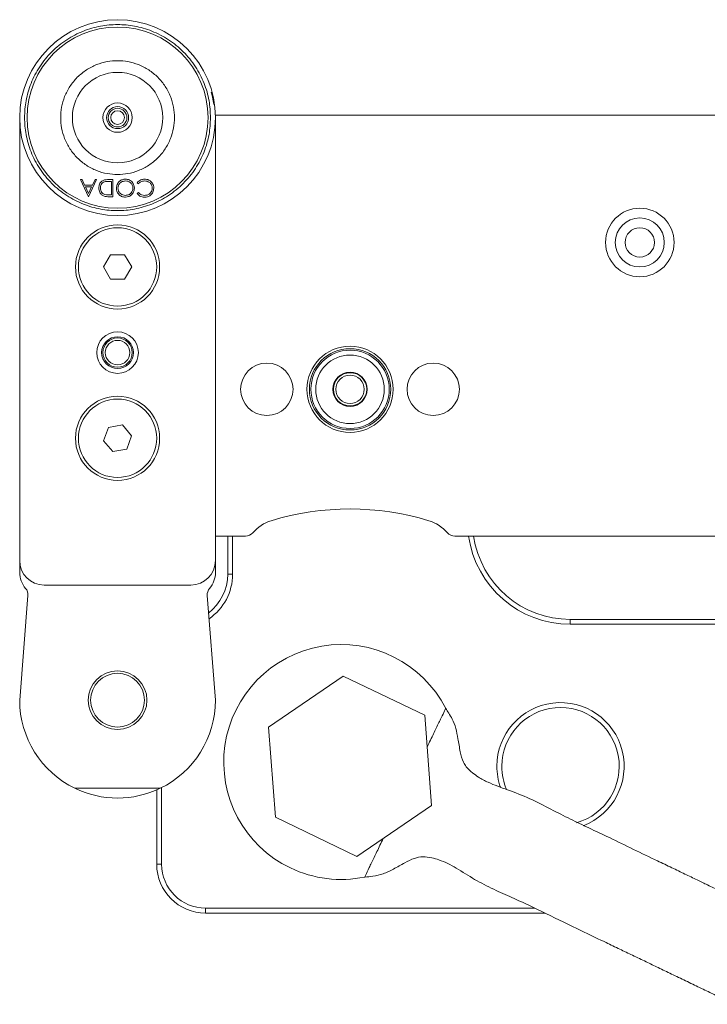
# Model space of a CAD drawing. Header units: millimetres. Extents: x -1492 to 1019, y -120 to 1280.
# Tile 1 of 20: x -1152 to -1012, y -120 to 82. Entities that reach past the tile are written whole.
import ezdxf

# ---------------------------------------------------------------- set-up
doc = ezdxf.new("R2010")
doc.units = ezdxf.units.MM

msp = doc.modelspace()

# ---------------------------------------------------------------- linework, layer by layer
at = {"color": 7, "linetype": 'Continuous', "lineweight": 15}
for p, q in [((-1144.56, 77.18), (-1144.61, 77.09)), ((-1152, -28.89), (-1152, 61.61)), ((-1112, 62.11), (-463.32, 62.11)), ((-1112, 61.61), (-1112, -28.89)), ((-1139.59, 48.95), (-1139.25, 48.95)), ((-1137.97, 45.45), (-1139.59, 48.95)), ((-1139.25, 48.95), (-1138.73, 47.83)), ((-1136.27, 48.95), (-1137.93, 45.45)), ((-1137.14, 47.83), (-1136.61, 48.95)), ((-1136.61, 48.95), (-1136.27, 48.95)), ((-1134.03, 48.95), (-1132.95, 48.95)), ((-1133.26, 48.59), (-1133.66, 48.59)), ((-1133.26, 45.81), (-1133.26, 48.59)), ((-1132.95, 48.95), (-1132.95, 45.45)), ((-1127.74, 48.1), (-1128.01, 48.3)), ((-1138.73, 47.83), (-1137.14, 47.83)), ((-1138.56, 47.47), (-1137.95, 46.13)), ((-1137.31, 47.47), (-1138.56, 47.47)), ((-1137.95, 46.13), (-1137.31, 47.47)), ((-1128.01, 46.09), (-1127.74, 46.3)), ((-1137.93, 45.45), (-1137.97, 45.45)), ((-1132.95, 45.45), (-1133.65, 45.45)), ((-1133.51, 45.81), (-1133.26, 45.81)), ((-1133.44, 33.61), (-1134.88, 31.11)), ((-1130.55, 33.61), (-1133.44, 33.61)), ((-1129.11, 31.11), (-1130.55, 33.61)), ((-1134.88, 31.11), (-1133.44, 28.61)), ((-1130.55, 28.61), (-1129.11, 31.11)), ((-1133.44, 28.61), (-1130.55, 28.61)), ((-1091.85, 9.27), (-1091.86, 9.27)), ((-1133.86, -1.68), (-1134.84, -4.4)), ((-1131.02, -1.17), (-1133.86, -1.68)), ((-1129.16, -3.37), (-1131.02, -1.17)), ((-1130.13, -6.09), (-1129.16, -3.37)), ((-1134.84, -4.4), (-1132.97, -6.6)), ((-1132.97, -6.6), (-1130.13, -6.09)), ((-1105.89, -23.89), (-1112, -23.89)), ((-1109.5, -31.66), (-1109.5, -23.89)), ((-1108.5, -23.89), (-1108.5, -31.66)), ((-890.89, -23.89), (-1063.1, -23.89)), ((-1152, -31.3), (-1152, -28.89)), ((-1112, -28.89), (-1112, -31.3)), ((-1109.5, -31.66), (-1108.5, -31.66)), ((-1117, -33.89), (-1147, -33.89)), ((-1152, -57.39), (-1150.32, -36.02)), ((-1113.68, -36.02), (-1112, -57.39)), ((-1039.5, -40.89), (-914.5, -40.89)), ((-1039.5, -40.89), (-1039.5, -41.89)), ((-914.5, -41.89), (-1039.5, -41.89)), ((-1085.89, -52.46), (-1101.15, -62.88)), ((-1069.24, -60.47), (-1085.89, -52.46)), ((-1067.85, -78.89), (-1069.24, -60.47)), ((-1101.15, -62.88), (-1099.76, -81.3)), ((-1123.28, -75.39), (-1140.71, -75.39)), ((-1124, -90.89), (-1124, -75.72)), ((-1123, -75.25), (-1123, -90.89)), ((-1083.1, -89.31), (-1067.85, -78.89)), ((-1099.76, -81.3), (-1083.1, -89.31)), ((-1124, -90.89), (-1123, -90.89)), ((-1114, -99.89), (-1046.74, -99.89)), ((-1114, -100.89), (-1114, -99.89)), ((-1044.66, -100.89), (-1114, -100.89))]:
    msp.add_line(p, q, dxfattribs=at)
for centre, radius in [((-1132, 61.61), 20), ((-1132, 61.61), 18.5), ((-1132, 61.61), 9.24), ((-1132, 61.61), 3), ((-1132, 61.61), 2.25), ((-1132, 61.61), 1.9), ((-1132, 61.61), 1.4), ((-1025.3, 36.11), 7), ((-1025.3, 36.11), 5), ((-1132, 31.11), 8.6), ((-1132, 31.11), 8), ((-1025.3, 36.11), 3), ((-1132, 13.61), 4.25), ((-1132, 13.61), 3.25), ((-1132, 13.61), 3), ((-1132, 13.61), 2.5), ((-1084.5, 6.11), 8.8), ((-1084.5, 6.11), 8.3), ((-1084.5, 6.11), 8), ((-1084.5, 6.11), 7), ((-1101.5, 6.11), 5.35), ((-1067.5, 6.11), 5.35), ((-1084.5, 6.11), 3.5), ((-1084.5, 6.11), 3.4), ((-1084.5, 6.11), 2.9), ((-1132, -3.89), 8.6), ((-1132, -3.89), 8), ((-1132, -57.39), 6), ((-1132, -57.39), 5.5)]:
    msp.add_circle(centre, radius, dxfattribs=at)
for centre, radius, start, end in [((-1084.5, -73.7), 55.37, 73.0691, 106.9309), ((-1098.29, -28.39), 8, 106.9309, 139.4584), ((-1070.7, -28.39), 8, 40.5416, 73.0691), ((-1105.89, -21.89), 2, 270, 319.4584), ((-1063.1, -21.89), 2, 220.5416, 270), ((-1039.5, -20.89), 21, 188.2132, 270), ((-1039.5, -20.89), 20, 188.6269, 270), ((-1147, -28.89), 5, 180, 270), ((-1117, -28.89), 5, 270, 0), ((-1147, -31.3), 5, 180, 220.6343), ((-1119.5, -31.66), 10, 307.5808, 0), ((-1119.5, -31.66), 11, 304.249, 0), ((-1117, -31.3), 5, 319.3657, 0), ((-1152.31, -35.86), 2, 355.5, 40.6343), ((-1111.68, -35.86), 2, 139.3657, 184.5), ((-1086.3, -70.02), 24, 27.1409, 244.3217), ((-1132, -57.39), 20, 180, 244.1581), ((-1132, -57.39), 20, 295.8419, 360), ((-1041.5, -70.89), 13, 290.8278, 180), ((-1041.5, -70.89), 12, 285.8621, 180), ((-1041.5, -70.89), 13, 180, 199.2658), ((-1041.5, -70.89), 12, 180, 203.7922), ((-1132, -57.39), 20, 244.1581, 295.8419), ((-1114, -90.89), 10, 180, 270), ((-1114, -90.89), 9, 180, 270), ((-1086.3, -70.02), 24, 244.3217, 281.5166)]:
    msp.add_arc(centre, radius, start, end, dxfattribs=at)
for points, knots in [([(-1113, 61.61), (-1113.06, 60.46), (-1113.19, 58.07), (-1114.24, 54.53), (-1116, 51.12), (-1118.47, 48.08), (-1121.01, 46.02), (-1123.24, 44.72), (-1125.53, 43.68), (-1128.45, 42.83), (-1132, 42.51), (-1135.54, 42.83), (-1139.08, 43.85), (-1142.49, 45.62), (-1145.53, 48.08), (-1147.59, 50.63), (-1148.9, 52.86), (-1149.94, 55.14), (-1150.78, 58.07), (-1151.1, 61.61), (-1150.78, 65.16), (-1149.76, 68.7), (-1148, 72.11), (-1145.53, 75.15), (-1142.99, 77.21), (-1140.75, 78.51), (-1138.47, 79.55), (-1135.54, 80.4), (-1132, 80.72), (-1128.45, 80.4), (-1124.91, 79.38), (-1121.5, 77.61), (-1118.47, 75.15), (-1116.4, 72.6), (-1115.1, 70.37), (-1114.06, 68.09), (-1113.18, 65.16), (-1113.06, 62.77), (-1113, 61.61)], [0, 0, 0, 0, 0.029124, 0.059993, 0.092145, 0.124979, 0.157814, 0.173908, 0.190007, 0.220876, 0.25, 0.279124, 0.309993, 0.342145, 0.374979, 0.407814, 0.423908, 0.440007, 0.470876, 0.5, 0.529124, 0.559993, 0.592145, 0.624979, 0.657814, 0.673908, 0.690007, 0.720876, 0.75, 0.779124, 0.809993, 0.842145, 0.874979, 0.907814, 0.923908, 0.940007, 0.970876, 1, 1, 1, 1]), ([(-1132, 49.99), (-1132.71, 50.02), (-1134.17, 50.1), (-1136.33, 50.75), (-1138.42, 51.82), (-1140.28, 53.33), (-1141.79, 55.19), (-1142.87, 57.28), (-1143.49, 59.44), (-1143.69, 61.61), (-1143.49, 63.79), (-1142.87, 65.95), (-1141.79, 68.04), (-1140.28, 69.9), (-1138.42, 71.41), (-1136.33, 72.49), (-1134.17, 73.11), (-1132, 73.31), (-1129.83, 73.11), (-1127.66, 72.49), (-1125.58, 71.41), (-1123.72, 69.9), (-1122.2, 68.04), (-1121.13, 65.95), (-1120.5, 63.78), (-1120.3, 61.61), (-1120.5, 59.44), (-1121.13, 57.28), (-1122.2, 55.19), (-1123.72, 53.33), (-1125.58, 51.82), (-1127.66, 50.75), (-1129.83, 50.1), (-1131.29, 50.02), (-1132, 49.99)], [0, 0, 0, 0, 0.029129, 0.060003, 0.09216, 0.125, 0.157839, 0.189997, 0.220871, 0.25, 0.279129, 0.310002, 0.34216, 0.375, 0.407839, 0.439997, 0.470871, 0.499999, 0.529129, 0.560002, 0.59216, 0.625, 0.65784, 0.689997, 0.720871, 0.75, 0.779129, 0.810003, 0.84216, 0.875, 0.90784, 0.939997, 0.970871, 1, 1, 1, 1]), ([(-1135.82, 47.24), (-1135.79, 47.51), (-1135.74, 48.03), (-1135.29, 48.66), (-1134.65, 48.93), (-1134.24, 48.94), (-1134.03, 48.95)], [0, 0, 0, 0, 0.280126, 0.559258, 0.778852, 1, 1, 1, 1]), ([(-1134.66, 48.5), (-1134.8, 48.44), (-1135.08, 48.32), (-1135.44, 47.87), (-1135.48, 47.48), (-1135.51, 47.24)], [0, 0, 0, 0, 0.280531, 0.561007, 1, 1, 1, 1]), ([(-1133.66, 48.59), (-1133.85, 48.59), (-1134.19, 48.59), (-1134.52, 48.53), (-1134.66, 48.5)], [0, 0, 0, 0, 0.560407, 1, 1, 1, 1]), ([(-1132.23, 47.2), (-1132.2, 47.47), (-1132.14, 48.01), (-1131.64, 48.61), (-1131.04, 48.98), (-1130.61, 49.02), (-1130.4, 49.04)], [0, 0, 0, 0, 0.279633, 0.559357, 0.779598, 1, 1, 1, 1]), ([(-1130.38, 48.68), (-1130.61, 48.65), (-1131.05, 48.6), (-1131.56, 48.22), (-1131.87, 47.72), (-1131.9, 47.37), (-1131.92, 47.2)], [0, 0, 0, 0, 0.279819, 0.559391, 0.77965, 1, 1, 1, 1]), ([(-1130.4, 49.04), (-1130.12, 49.01), (-1129.58, 48.95), (-1128.98, 48.45), (-1128.61, 47.85), (-1128.57, 47.43), (-1128.55, 47.21)], [0, 0, 0, 0, 0.279671, 0.559351, 0.77964, 1, 1, 1, 1]), ([(-1128.86, 47.21), (-1128.89, 47.43), (-1128.95, 47.87), (-1129.37, 48.35), (-1129.86, 48.64), (-1130.21, 48.67), (-1130.38, 48.68)], [0, 0, 0, 0, 0.279413, 0.559082, 0.77948, 1, 1, 1, 1]), ([(-1128.01, 48.3), (-1127.9, 48.43), (-1127.69, 48.68), (-1127.17, 48.97), (-1126.75, 49.01), (-1126.49, 49.04)], [0, 0, 0, 0, 0.280401, 0.560786, 1, 1, 1, 1]), ([(-1126.49, 48.68), (-1126.76, 48.65), (-1127.24, 48.59), (-1127.59, 48.25), (-1127.74, 48.1)], [0, 0, 0, 0, 0.558777, 1, 1, 1, 1]), ([(-1126.49, 49.04), (-1126.18, 49.01), (-1125.63, 48.97), (-1125.22, 48.59), (-1125.05, 48.43)], [0, 0, 0, 0, 0.5597949, 1, 1, 1, 1]), ([(-1124.92, 47.2), (-1124.94, 47.43), (-1125, 47.88), (-1125.43, 48.37), (-1125.95, 48.64), (-1126.31, 48.67), (-1126.49, 48.68)], [0, 0, 0, 0, 0.279429, 0.558924, 0.779272, 1, 1, 1, 1]), ([(-1125.05, 48.43), (-1124.9, 48.21), (-1124.64, 47.84), (-1124.61, 47.38), (-1124.6, 47.18)], [0, 0, 0, 0, 0.559023, 1, 1, 1, 1]), ([(-1134.77, 45.58), (-1134.94, 45.66), (-1135.3, 45.83), (-1135.73, 46.42), (-1135.79, 46.93), (-1135.82, 47.24)], [0, 0, 0, 0, 0.28027, 0.560724, 1, 1, 1, 1]), ([(-1135.51, 47.24), (-1135.49, 47.08), (-1135.47, 46.75), (-1135.25, 46.34), (-1134.95, 46.04), (-1134.7, 45.95), (-1134.58, 45.91)], [0, 0, 0, 0, 0.280182, 0.559762, 0.779814, 1, 1, 1, 1]), ([(-1130.37, 45.36), (-1130.64, 45.39), (-1131.19, 45.45), (-1131.8, 45.94), (-1132.18, 46.55), (-1132.21, 46.98), (-1132.23, 47.2)], [0, 0, 0, 0, 0.279758, 0.559356, 0.779567, 1, 1, 1, 1]), ([(-1131.92, 47.2), (-1131.89, 46.97), (-1131.84, 46.53), (-1131.41, 46.05), (-1130.91, 45.77), (-1130.56, 45.74), (-1130.38, 45.72)], [0, 0, 0, 0, 0.279468, 0.558857, 0.779504, 1, 1, 1, 1]), ([(-1130.38, 45.72), (-1130.16, 45.75), (-1129.72, 45.8), (-1129.21, 46.19), (-1128.91, 46.69), (-1128.88, 47.04), (-1128.86, 47.21)], [0, 0, 0, 0, 0.279627, 0.559347, 0.779632, 1, 1, 1, 1]), ([(-1128.55, 47.21), (-1128.58, 46.94), (-1128.65, 46.4), (-1129.13, 45.79), (-1129.73, 45.42), (-1130.16, 45.38), (-1130.37, 45.36)], [0, 0, 0, 0, 0.27973, 0.559326, 0.779683, 1, 1, 1, 1]), ([(-1127.74, 46.3), (-1127.53, 46.11), (-1127.17, 45.78), (-1126.68, 45.74), (-1126.47, 45.72)], [0, 0, 0, 0, 0.558431, 1, 1, 1, 1]), ([(-1124.6, 47.18), (-1124.63, 46.9), (-1124.7, 46.36), (-1125.22, 45.75), (-1125.84, 45.41), (-1126.27, 45.37), (-1126.49, 45.36)], [0, 0, 0, 0, 0.2795137, 0.5590722, 0.7793791, 1, 1, 1, 1]), ([(-1126.47, 45.72), (-1126.24, 45.74), (-1125.8, 45.79), (-1125.27, 46.17), (-1124.96, 46.67), (-1124.93, 47.03), (-1124.92, 47.2)], [0, 0, 0, 0, 0.279855, 0.559514, 0.779685, 1, 1, 1, 1]), ([(-1133.65, 45.45), (-1133.87, 45.45), (-1134.24, 45.45), (-1134.61, 45.54), (-1134.77, 45.58)], [0, 0, 0, 0, 0.560464, 1, 1, 1, 1]), ([(-1134.58, 45.91), (-1134.38, 45.87), (-1134.03, 45.81), (-1133.67, 45.81), (-1133.51, 45.81)], [0, 0, 0, 0, 0.559519, 1, 1, 1, 1]), ([(-1126.49, 45.36), (-1126.82, 45.4), (-1127.42, 45.46), (-1127.83, 45.9), (-1128.01, 46.09)], [0, 0, 0, 0, 0.559532, 1, 1, 1, 1]), ([(-1068.75, -66.97), (-1068.52, -66.5), (-1067.86, -65.13), (-1066.86, -63.04), (-1065.82, -60.88), (-1065.14, -59.5), (-1064.89, -58.9), (-1064.94, -59.07), (-1064.94, -59.07)], [0, 0, 0, 0, 0.118668, 0.339195, 0.559615, 0.779955, 0.999919, 1, 1, 1, 1]), ([(-997.47, -101.85), (-997.58, -101.8), (-997.77, -101.71), (-999.28, -100.99), (-1001.32, -100.01), (-1003.75, -98.84), (-1006.33, -97.59), (-1008.89, -96.36), (-1011.3, -95.21), (-1013.66, -94.07), (-1016.1, -92.9), (-1018.8, -91.6), (-1022.28, -89.93), (-1026.56, -87.86), (-1031.28, -85.58), (-1035.61, -83.54), (-1039.66, -81.62), (-1043.48, -79.67), (-1047.74, -77.43), (-1052.11, -75.73), (-1055.72, -74.52), (-1058.08, -73.27), (-1059.57, -72.19), (-1060.65, -71.2), (-1061.56, -69.76), (-1062.05, -67.78), (-1062.42, -65.45), (-1062.85, -63.18), (-1063.47, -61.4), (-1064.3, -60.11), (-1064.74, -59.39), (-1064.94, -59.07)], [0, 0, 0, 0, 0.061889, 0.118742, 0.170604, 0.217367, 0.25905, 0.295742, 0.327486, 0.354208, 0.383755, 0.414249, 0.446657, 0.498975, 0.551694, 0.596608, 0.637741, 0.68499, 0.733209, 0.781861, 0.824044, 0.846134, 0.860508, 0.877636, 0.888147, 0.909119, 0.935503, 0.956174, 0.975549, 0.989042, 1, 1, 1, 1]), ([(-1081.51, -93.53), (-1081.47, -93.43), (-1081.37, -93.24), (-1080.64, -91.7), (-1079.61, -89.57), (-1078.6, -87.47), (-1077.94, -86.1), (-1077.72, -85.63)], [0, 0, 0, 0, 0.21729, 0.439085, 0.661208, 0.882303, 1, 1, 1, 1]), ([(-1081.52, -93.54), (-1080.95, -93.48), (-1079.68, -93.36), (-1077.65, -92.93), (-1075.53, -91.85), (-1073.46, -90.68), (-1071.51, -89.67), (-1069.59, -89.27), (-1067.89, -89.55), (-1065.55, -90.2), (-1062.6, -91.72), (-1059.07, -94.08), (-1055.22, -96.04), (-1051.46, -97.68), (-1048.07, -99.23), (-1044.62, -100.9), (-1040.83, -102.76), (-1036.64, -104.78), (-1032.71, -106.66), (-1029.42, -108.24), (-1026.69, -109.55), (-1024.07, -110.81), (-1021.41, -112.09), (-1018.68, -113.41), (-1015.8, -114.79), (-1012.91, -116.18), (-1010.21, -117.48), (-1008.22, -118.43), (-1006.9, -119.07), (-1006.12, -119.44), (-1006.02, -119.49), (-1005.96, -119.52)], [0, 0, 0, 0, 0.0164644, 0.0368409, 0.0590249, 0.0843206, 0.1052573, 0.1219774, 0.139753, 0.1548174, 0.1934727, 0.2369551, 0.2807975, 0.3223602, 0.3614756, 0.3987234, 0.4367565, 0.4843349, 0.531913, 0.5620961, 0.5912514, 0.6227994, 0.6523159, 0.6869228, 0.726495, 0.7710251, 0.8206295, 0.8753635, 0.9146697, 0.9562097, 1, 1, 1, 1])]:
    msp.add_open_spline(points, degree=3, knots=knots, dxfattribs=at)
at = {"color": 8, "linetype": 'Continuous', "lineweight": 15}
msp.add_open_spline([(-1112.9, 66.84), (-1112.79, 66.49), (-1112.55, 65.7), (-1112.43, 64.81), (-1112.36, 64.32)], degree=3, knots=[0, 0, 0, 0, 0.448227, 1, 1, 1, 1], dxfattribs=at)

doc.saveas('drawing.dxf')
